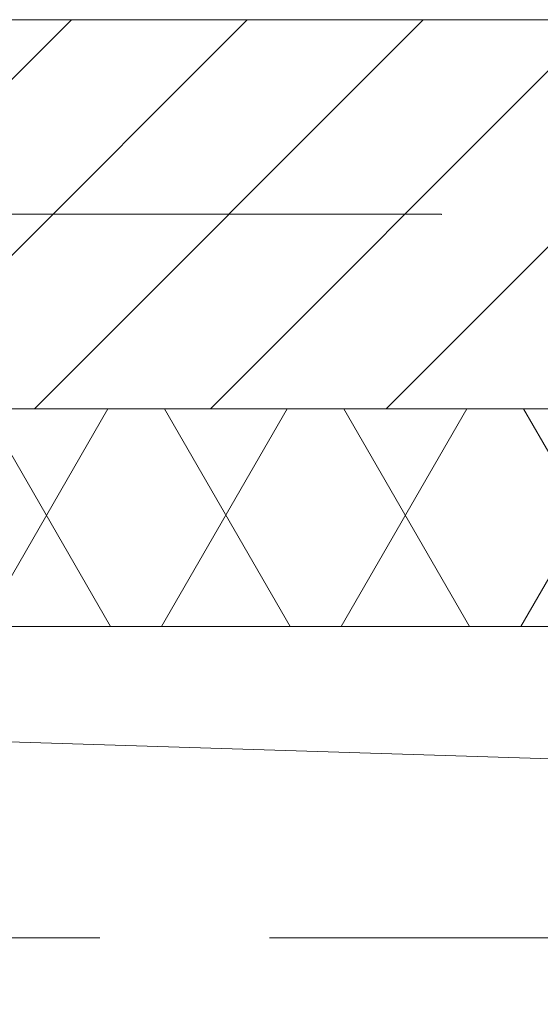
# Model space of a CAD drawing. Header units: millimetres. Extents: x -4612887 to -4536833, y -5457376 to -5415716.
# Tile 11 of 144: x -4601463 to -4601128, y -5454422 to -5453789. Entities that reach past the tile are written whole.
import ezdxf

# ---------------------------------------------------------------- set-up
doc = ezdxf.new("R2010")
doc.units = ezdxf.units.MM
doc.header["$MEASUREMENT"] = 0
doc.linetypes.add('Krawędzie ukryte', pattern=[391.222223, 282.222223, -109])
doc.linetypes.add('Kropki i Kreski', pattern=[670.277762, 352.777767, -176.388884, 0, -141.111112])
for name, color, linetype, lineweight in [('Linia', 8, 'Continuous', 18), ('Osie', 8, 'Continuous', 18), ('Ściany', 8, 'Continuous', 18), ('Ściany zewnętrzne', 255, 'Continuous', 18)]:
    doc.layers.add(name, color=color, linetype=linetype, lineweight=lineweight)

msp = doc.modelspace()

# ---------------------------------------------------------------- hatches: boundary and pattern name
at = {"layer": 'Ściany zewnętrzne', "linetype": 'Continuous'}
h = msp.add_hatch(dxfattribs=at)
h.set_pattern_fill('BLOCZKI_CERAMICZNE', color=8, style=0, pattern_type=2)
h.set_pattern_definition([(45, (-4559356.9, -5416807.61), (-56.56854, 56.56854), [])])
h.paths.add_polyline_path([(-4599275.69, -5453789.1), (-4603450.69, -5453789.1), (-4603450.69, -5454039.1), (-4599275.69, -5454039.1)])
h = msp.add_hatch(dxfattribs=at)
h.set_pattern_fill('IZOLACJA_MIĘKKA', color=8, style=0, pattern_type=2)
h.set_pattern_definition([(60, (-4559356.9, -5416807.61), (-86.60254, 50), []), (120, (-4559356.9, -5416807.61), (86.60254, 50), [])])
h.paths.add_polyline_path([(-4603450.69, -5454179.1), (-4599275.69, -5454179.1), (-4599275.69, -5454039.1), (-4603450.69, -5454039.1)])

# ---------------------------------------------------------------- linework, layer by layer
at = {"layer": 'Linia', "color": 8, "linetype": 'Continuous', "lineweight": 0}
msp.add_line((-4562780.69, -5455460.65), (-4603840.69, -5454179.1), dxfattribs=at)
at = {"layer": 'Osie', "color": 8, "linetype": 'Kropki i Kreski'}
for p, q in [((-4601191.61, -5453914.1), (-4608179.45, -5453914.1)), ((-4557844.89, -5453914.1), (-4601191.61, -5453914.1))]:
    msp.add_line(p, q, dxfattribs=at)
msp.add_point((-4601191.61, -5453914.1), dxfattribs=at)
msp.add_point((-4601191.61, -5453914.1), dxfattribs=at)
at = {"layer": 'Ściany', "color": 8, "linetype": 'Krawędzie ukryte', "flags": 128}
for points in [[(-4596450.69, -5454179.1), (-4603840.69, -5454179.1)], [(-4604040.69, -5454379.1), (-4596450.69, -5454379.1)]]:
    msp.add_lwpolyline(points, dxfattribs=at)
at = {"layer": 'Ściany zewnętrzne', "color": 8, "linetype": 'Continuous'}
msp.add_line((-4603450.69, -5454039.1), (-4599275.69, -5454039.1), dxfattribs=at)
at = {"layer": 'Ściany zewnętrzne', "color": 8, "linetype": 'Continuous', "flags": 128}
for points in [[(-4600450.69, -5453789.1), (-4603450.69, -5453789.1)], [(-4603840.69, -5454179.1), (-4596420.69, -5454179.1)]]:
    msp.add_lwpolyline(points, dxfattribs=at)

doc.saveas('drawing.dxf')
